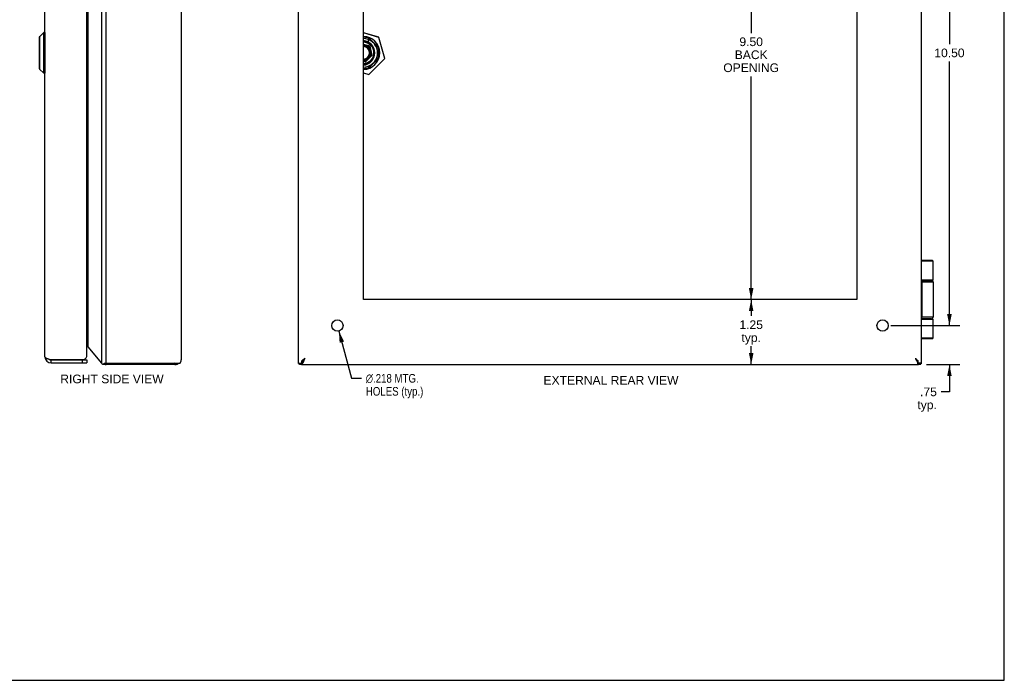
# Model space of a CAD drawing. Header units: inches. Extents: x 0 to 37.8, y 0 to 24.4.
# Tile 9 of 10: x 18.8 to 37.8, y 0 to 12.7. Entities that reach past the tile are written whole.
import ezdxf

# ---------------------------------------------------------------- set-up
doc = ezdxf.new("R2010")
doc.units = ezdxf.units.IN
doc.header["$LTSCALE"] = 2.077778
doc.header["$MEASUREMENT"] = 0
doc.layers.get('0').update_dxf_attribs({"linetype": 'CONTINUOUS'})
doc.layers.add('02___PRT_ALL_AXES', color=7, linetype='CONTINUOUS')
doc.layers.add('DIMENSIONS', color=7, linetype='CONTINUOUS')
doc.styles.get("Standard").update_dxf_attribs({"font": 'arial.ttf'})
doc.styles.add('TEXTSTYLE_1', font='gdt', dxfattribs={"width": 0.8})
doc.dimstyles.new('DIMSTYLE_1', dxfattribs={"dimtxt": 0.166667, "dimasz": 0.222222, "dimexe": 0.09, "dimexo": 0.07, "dimgap": 0.0375, "dimtad": 0, "dimtih": 1, "dimtoh": 1, "dimzin": 4, "dimdsep": 46, "dimtxsty": 'Standard', "dimblk": '_FILLED', "dimblk1": '_FILLED', "dimblk2": '_FILLED', "dimcen": 0.09, "dimazin": 1, "dimtfac": 1, "dimtofl": 0, "dimtmove": 0, "dimatfit": 3, "dimldrblk": '_FILLED', "dimfxl": 1, "dimtolj": 1, "dimtzin": 4, "dimarcsym": 0})
doc.dimstyles.new('DIMSTYLE_2', dxfattribs={"dimtxt": 0.166667, "dimasz": 0.222222, "dimexe": 0.09, "dimexo": 0.07, "dimgap": 0.09, "dimtad": 0, "dimtih": 1, "dimtoh": 1, "dimdec": 3, "dimzin": 4, "dimdsep": 46, "dimtxsty": 'Standard', "dimblk": '_FILLED', "dimblk1": '_FILLED', "dimblk2": '_FILLED', "dimcen": 0.09, "dimadec": 3, "dimazin": 1, "dimtfac": 1, "dimtofl": 0, "dimtmove": 0, "dimatfit": 1, "dimldrblk": '_FILLED', "dimfxl": 1, "dimtolj": 1, "dimtzin": 4, "dimarcsym": 0})

# ---------------------------------------------------------------- blocks, each defined once
blk = doc.blocks.new('_FILLED')
at = {"color": 0, "linetype": 'ByBlock'}
blk.add_solid([(0, 0), (-1, 0.2), (-1, -0.2)], dxfattribs=at)
blk = doc.blocks.new('*D2')
at = {"layer": 'DIMENSIONS', "color": 2, "linetype": 'Continuous'}
for p, q in [((24.963, 6.725), (25.204, 5.814)), ((25.204, 5.814), (25.399, 5.814))]:
    blk.add_line(p, q, dxfattribs=at)
at = {"layer": 'DIMENSIONS', "color": 2, "linetype": 'Continuous', "xscale": 0.2222222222, "yscale": 0.2222222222, "zscale": 0.2222222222, "rotation": 104.8559571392}
blk.add_blockref('_FILLED', (24.963, 6.725), dxfattribs=at)
at = {"layer": 'DIMENSIONS', "color": 2, "linetype": 'Continuous', "insert": (25.482, 5.897), "char_height": 0.16667, "width": 1.38228, "attachment_point": 1, "line_spacing_factor": 0.9, "style": 'TEXTSTYLE_1'}
blk.add_mtext('{\\fgdt;n}\\fArial;.218 MTG.\\PHOLES (typ.)', dxfattribs=at)
blk = doc.blocks.new('*D3')
at = {"layer": 'DIMENSIONS', "color": 2, "linetype": 'Continuous'}
for p, q in [((35.59, 17.33), (36.921, 17.33)), ((36.721, 17.33), (36.721, 12.247)), ((36.721, 6.83), (36.721, 11.913)), ((35.699, 6.83), (36.921, 6.83))]:
    blk.add_line(p, q, dxfattribs=at)
at = {"layer": 'DIMENSIONS', "color": 2, "linetype": 'Continuous', "xscale": 0.2222222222, "yscale": 0.2222222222, "zscale": 0.2222222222}
for p, rotation in [((36.721, 17.33), 90), ((36.721, 6.83), 270)]:
    blk.add_blockref('_FILLED', p, dxfattribs=dict(at, rotation=rotation))
at = {"layer": 'DIMENSIONS', "color": 2, "linetype": 'Continuous', "insert": (36.721, 12.163), "char_height": 0.1667, "width": 0.5824, "attachment_point": 2, "line_spacing_factor": 0.9}
blk.add_mtext('10.50', dxfattribs=at)
blk = doc.blocks.new('*D4')
at = {"layer": 'DIMENSIONS', "color": 2, "linetype": 'Continuous'}
for p, q in [((36.721, 6.83), (36.721, 7.274)), ((35.59, 6.83), (36.921, 6.83)), ((36.278, 6.08), (36.921, 6.08)), ((36.721, 6.08), (36.721, 5.554)), ((36.721, 5.554), (36.562, 5.554))]:
    blk.add_line(p, q, dxfattribs=at)
at = {"layer": 'DIMENSIONS', "color": 2, "linetype": 'Continuous', "xscale": 0.2222222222, "yscale": 0.2222222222, "zscale": 0.2222222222}
for p, rotation in [((36.721, 6.83), 270), ((36.721, 6.08), 90)]:
    blk.add_blockref('_FILLED', p, dxfattribs=dict(at, rotation=rotation))
at = {"layer": 'DIMENSIONS', "color": 2, "linetype": 'Continuous', "insert": (36.479, 5.637), "char_height": 0.1667, "width": 0.37485, "attachment_point": 3, "line_spacing_factor": 0.9}
blk.add_mtext('.75\\Ptyp.', dxfattribs=at)
blk = doc.blocks.new('*D8')
at = {"layer": 'DIMENSIONS', "color": 2, "linetype": 'Continuous'}
for p, q in [((24.185, 14.662), (23.74, 14.662)), ((25.435, 14.662), (25.879, 14.662))]:
    blk.add_line(p, q, dxfattribs=at)
at = {"layer": 'DIMENSIONS', "color": 2, "linetype": 'Continuous', "xscale": 0.2222222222, "yscale": 0.2222222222, "zscale": 0.2222222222}
blk.add_blockref('_FILLED', (24.185, 14.662), dxfattribs=at)
at = {"layer": 'DIMENSIONS', "color": 2, "linetype": 'Continuous', "xscale": 0.2222222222, "yscale": 0.2222222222, "zscale": 0.2222222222, "rotation": 180}
blk.add_blockref('_FILLED', (25.435, 14.662), dxfattribs=at)
at = {"layer": 'DIMENSIONS', "color": 2, "linetype": 'Continuous', "insert": (24.81, 14.746), "char_height": 0.1667, "width": 0.45291, "attachment_point": 2, "line_spacing_factor": 0.9}
blk.add_mtext('1.25\\Ptyp.', dxfattribs=at)
blk = doc.blocks.new('*D10')
at = {"layer": 'DIMENSIONS', "color": 2, "linetype": 'Continuous'}
for p, q in [((32.903, 16.83), (32.903, 12.46)), ((32.903, 7.33), (32.903, 11.627))]:
    blk.add_line(p, q, dxfattribs=at)
at = {"layer": 'DIMENSIONS', "color": 2, "linetype": 'Continuous', "xscale": 0.2222222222, "yscale": 0.2222222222, "zscale": 0.2222222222}
for p, rotation in [((32.903, 16.83), 90), ((32.903, 7.33), 270)]:
    blk.add_blockref('_FILLED', p, dxfattribs=dict(at, rotation=rotation))
at = {"layer": 'DIMENSIONS', "color": 2, "linetype": 'Continuous', "insert": (32.903, 12.377), "char_height": 0.1667, "width": 1.07187, "attachment_point": 2, "line_spacing_factor": 0.9}
blk.add_mtext('9.50\\PBACK\\POPENING', dxfattribs=at)
blk = doc.blocks.new('*D11')
at = {"layer": 'DIMENSIONS', "color": 2, "linetype": 'Continuous'}
for p, q in [((32.903, 7.33), (32.903, 7.014)), ((32.903, 6.08), (32.903, 6.43))]:
    blk.add_line(p, q, dxfattribs=at)
at = {"layer": 'DIMENSIONS', "color": 2, "linetype": 'Continuous', "xscale": 0.2222222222, "yscale": 0.2222222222, "zscale": 0.2222222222}
for p, rotation in [((32.903, 7.33), 90), ((32.903, 6.08), 270)]:
    blk.add_blockref('_FILLED', p, dxfattribs=dict(at, rotation=rotation))
at = {"layer": 'DIMENSIONS', "color": 2, "linetype": 'Continuous', "insert": (32.903, 6.93), "char_height": 0.1667, "width": 0.45291, "attachment_point": 2, "line_spacing_factor": 0.9}
blk.add_mtext('1.25\\Ptyp.', dxfattribs=at)

msp = doc.modelspace()

# ---------------------------------------------------------------- linework, layer by layer
at = {"color": 7, "linetype": 'Continuous'}
for p, q in [((37.7778, 0), (37.7778, 24.4444)), ((19.1938, 12.3859), (19.1938, 11.7741)), ((19.279, 12.4741), (19.1959, 12.391)), ((19.1959, 12.391), (19.1959, 11.7691)), ((19.279, 11.686), (19.279, 12.4741)), ((19.2977, 12.4741), (19.279, 12.4741)), ((19.2977, 12.4741), (19.2977, 11.686)), ((25.7316, 12.3802), (25.4347, 12.4657)), ((25.7308, 12.3776), (25.4347, 12.4628)), ((25.733, 12.1763), (25.5295, 12.3798)), ((25.5338, 12.3645), (25.7177, 12.1806)), ((25.5338, 12.2854), (25.5338, 12.335)), ((25.7308, 12.3776), (25.7316, 12.3802)), ((25.7308, 12.3776), (25.7335, 12.3784)), ((25.8472, 11.9732), (25.7308, 12.3776)), ((25.8498, 11.9739), (25.7335, 12.3784)), ((25.5645, 12.2113), (25.4347, 12.241)), ((25.5562, 12.2029), (25.4347, 12.2308)), ((25.5937, 12.039), (25.5562, 12.2029)), ((25.5581, 12.2049), (25.5618, 12.2086)), ((25.6047, 12.0358), (25.5645, 12.2113)), ((25.4743, 11.9195), (25.5148, 11.96)), ((25.4774, 11.9086), (25.6047, 12.0358)), ((25.5148, 11.96), (25.5125, 11.9633)), ((25.5295, 11.7803), (25.733, 11.9838)), ((25.7177, 11.9795), (25.5338, 11.7955)), ((25.5401, 11.6661), (25.8472, 11.9732)), ((25.542, 11.6641), (25.8491, 11.9712)), ((25.5533, 11.9985), (25.5499, 12.0008)), ((25.5533, 11.9985), (25.5937, 12.039)), ((25.5964, 12.0382), (25.6001, 12.0372)), ((25.6001, 12.0372), (25.6012, 12.0368)), ((25.6012, 12.0368), (25.6043, 12.036)), ((25.6532, 12.0802), (25.6532, 12.0798)), ((25.8472, 11.9732), (25.8498, 11.9739)), ((25.8472, 11.9732), (25.8491, 11.9712)), ((19.279, 11.686), (19.1959, 11.7691)), ((25.4347, 11.9286), (25.4743, 11.9195)), ((25.4347, 11.9183), (25.4774, 11.9086)), ((25.4758, 11.9143), (25.4764, 11.9121)), ((19.2977, 11.686), (19.279, 11.686)), ((25.4347, 11.6964), (25.5401, 11.6661)), ((25.4347, 11.6936), (25.5394, 11.6635)), ((25.5401, 11.6661), (25.5394, 11.6635)), ((25.5401, 11.6661), (25.542, 11.6641)), ((36.3921, 8.08), (36.1847, 8.08)), ((36.4051, 8.067), (36.1847, 8.067)), ((36.4051, 7.705), (36.1847, 7.705)), ((36.1847, 7.7), (36.3751, 7.7)), ((36.1847, 7.67), (36.4051, 7.67)), ((36.1898, 6.99), (36.1898, 7.67)), ((36.1902, 7.67), (36.1902, 6.99)), ((36.2011, 7.7), (36.2007, 7.7)), ((36.4051, 6.99), (36.1847, 6.99)), ((36.3751, 6.96), (36.1847, 6.96)), ((36.1847, 6.955), (36.4051, 6.955)), ((36.2011, 6.96), (36.2007, 6.96)), ((36.1847, 6.593), (36.4051, 6.593)), ((36.1847, 6.58), (36.3921, 6.58)), ((19.4208, 6.17), (20.1108, 6.17)), ((19.4208, 6.11), (19.4208, 6.17)), ((20.0208, 6.17), (20.0208, 6.11)), ((20.1108, 6.17), (20.1108, 6.11)), ((20.4172, 6.0883), (20.4496, 6.0883)), ((20.431, 6.0916), (20.4565, 6.0916)), ((20.4561, 6.0829), (20.4584, 6.0934)), ((20.482, 6.08), (20.482, 6.1004)), ((20.5014, 6.08), (20.5014, 6.1005)), ((21.7817, 6.08), (21.7817, 6.108)), ((21.806, 6.08), (21.806, 6.1081)), ((21.8311, 6.0827), (21.8256, 6.1082)), ((21.8717, 6.0996), (21.866, 6.1084)), ((21.8755, 6.1022), (21.8711, 6.1084)), ((24.1847, 6.1081), (24.2447, 6.1081)), ((24.1847, 6.1004), (24.2447, 6.1004)), ((24.1853, 6.1004), (24.2447, 6.1004)), ((24.1961, 6.0916), (24.2447, 6.0916)), ((24.2037, 6.0883), (24.2447, 6.0883)), ((24.2376, 6.1086), (24.2711, 6.1086)), ((24.2447, 6.1081), (24.2447, 6.08)), ((24.2472, 6.08), (24.2472, 6.1083)), ((24.2493, 6.1022), (24.2493, 6.1511)), ((24.2532, 6.0827), (24.2532, 6.1022)), ((24.2674, 6.0996), (24.2674, 6.1012)), ((36.102, 6.0996), (36.102, 6.1012)), ((36.1162, 6.0827), (36.1162, 6.1022)), ((36.1201, 6.1022), (36.1201, 6.1511)), ((36.1222, 6.08), (36.1222, 6.1083)), ((36.1847, 6.1081), (36.1247, 6.1081)), ((36.1247, 6.08), (36.1247, 6.1081)), ((36.1841, 6.1004), (36.1247, 6.1004)), ((36.1847, 6.1004), (36.1247, 6.1004)), ((36.1733, 6.0916), (36.1247, 6.0916)), ((36.1247, 6.0883), (36.1657, 6.0883)), ((0, 0), (37.7778, 0))]:
    msp.add_line(p, q, dxfattribs=at)
at = {"color": 3, "linetype": 'Continuous'}
for p, q in [((20.3901, 18.0551), (20.3901, 6.1049)), ((20.482, 6.1004), (20.482, 18.0596)), ((24.1847, 6.1004), (24.1847, 18.0596)), ((36.1847, 6.1004), (36.1847, 18.0596)), ((19.3008, 6.23), (19.3008, 17.93)), ((20.1108, 6.26), (20.1108, 17.9)), ((21.926, 17.96), (21.926, 6.2)), ((20.1271, 17.7393), (20.1271, 6.4208)), ((20.1271, 6.4208), (20.3901, 6.1049)), ((19.4051, 6.175), (20.0504, 6.175)), ((19.4208, 6.11), (20.1108, 6.11)), ((20.482, 6.1004), (20.47, 6.1004)), ((21.806, 6.1081), (20.482, 6.1004)), ((21.806, 6.08), (20.482, 6.08)), ((21.806, 6.1081), (21.8158, 6.1082)), ((21.8535, 6.1083), (21.8666, 6.1084)), ((21.8666, 6.1084), (21.8749, 6.1085)), ((21.8749, 6.1085), (21.8933, 6.1086)), ((21.8933, 6.1086), (21.9055, 6.1086)), ((24.1872, 6.1082), (24.1895, 6.1083)), ((24.1895, 6.1083), (24.1927, 6.1083)), ((24.1927, 6.1083), (24.1965, 6.1084)), ((24.1965, 6.1084), (24.2011, 6.1084)), ((24.2011, 6.1084), (24.2064, 6.1085)), ((24.2064, 6.1085), (24.2155, 6.1085)), ((24.2155, 6.1085), (24.226, 6.1086)), ((24.226, 6.1086), (24.2376, 6.1086)), ((24.2447, 6.08), (36.1247, 6.08)), ((24.2493, 6.1022), (24.2631, 6.1022)), ((24.2676, 6.1004), (24.2676, 6.1005)), ((36.0647, 6.2), (36.0693, 6.1905)), ((36.1018, 6.1004), (36.1018, 6.1005)), ((36.1201, 6.1022), (36.1063, 6.1022))]:
    msp.add_line(p, q, dxfattribs=at)
at = {"color": 7, "linetype": 'Continuous'}
for points in [[(25.5562, 12.2029), (25.5571, 12.2039), (25.5581, 12.2049)], [(25.5618, 12.2086), (25.5632, 12.21), (25.5642, 12.2109)], [(25.5642, 12.2109), (25.5644, 12.2112), (25.5645, 12.2113)], [(25.5533, 11.9985), (25.5522, 11.9966), (25.5511, 11.9945), (25.5498, 11.9925), (25.5485, 11.9903), (25.547, 11.9881), (25.5454, 11.9858), (25.5435, 11.9835), (25.5416, 11.9811), (25.5394, 11.9787), (25.5372, 11.9764), (25.5348, 11.9741), (25.5324, 11.9719), (25.53, 11.9699), (25.5276, 11.968), (25.5252, 11.9663), (25.523, 11.9648), (25.5208, 11.9634), (25.5187, 11.9622), (25.5167, 11.961), (25.5148, 11.96)], [(25.5937, 12.039), (25.5951, 12.0386), (25.5964, 12.0382)], [(25.6043, 12.036), (25.6046, 12.0359), (25.6047, 12.0358)], [(25.4743, 11.9195), (25.4747, 11.9182), (25.475, 11.9169), (25.4758, 11.9143)], [(25.4764, 11.9121), (25.4773, 11.909), (25.4774, 11.9087), (25.4774, 11.9086)], [(36.2007, 7.7), (36.2003, 7.7), (36.1999, 7.6999), (36.1995, 7.6998), (36.1991, 7.6997), (36.1987, 7.6995), (36.1983, 7.6993), (36.1979, 7.699), (36.1975, 7.6987), (36.1971, 7.6983), (36.1967, 7.698), (36.1963, 7.6975), (36.196, 7.6971), (36.1956, 7.6965), (36.1952, 7.696), (36.1949, 7.6954), (36.1945, 7.6948), (36.1942, 7.6942), (36.1939, 7.6935), (36.1936, 7.6928), (36.1933, 7.692), (36.193, 7.6912), (36.1927, 7.6904), (36.1924, 7.6896), (36.1922, 7.6887), (36.1919, 7.6878), (36.1917, 7.6869), (36.1914, 7.686), (36.1912, 7.685), (36.191, 7.684), (36.1908, 7.683), (36.1907, 7.682), (36.1905, 7.681), (36.1904, 7.6799), (36.1903, 7.6789), (36.1901, 7.6778), (36.19, 7.6767), (36.19, 7.6756), (36.1899, 7.6745), (36.1898, 7.6734), (36.1898, 7.6723), (36.1898, 7.6711), (36.1898, 7.67)], [(36.2007, 7.7), (36.2003, 7.6999), (36.1999, 7.6998), (36.1995, 7.6997), (36.1991, 7.6995), (36.1987, 7.6993), (36.1983, 7.699), (36.1979, 7.6987), (36.1975, 7.6983), (36.1971, 7.698), (36.1967, 7.6975), (36.1963, 7.6971), (36.196, 7.6965), (36.1956, 7.696), (36.1953, 7.6954), (36.1949, 7.6948), (36.1946, 7.6942), (36.1943, 7.6935), (36.194, 7.6928), (36.1937, 7.692), (36.1934, 7.6912), (36.1931, 7.6904), (36.1928, 7.6896), (36.1925, 7.6887), (36.1923, 7.6878), (36.1921, 7.6869), (36.1918, 7.686), (36.1916, 7.685), (36.1914, 7.684), (36.1912, 7.683), (36.1911, 7.682), (36.1909, 7.681), (36.1908, 7.6799), (36.1906, 7.6789), (36.1905, 7.6778), (36.1904, 7.6767), (36.1903, 7.6756), (36.1903, 7.6745), (36.1902, 7.6734), (36.1902, 7.6723), (36.1902, 7.6711), (36.1902, 7.67)], [(36.3352, 7.705), (36.3346, 7.705), (36.334, 7.705), (36.3334, 7.705), (36.3329, 7.705), (36.3323, 7.7049), (36.3318, 7.7049), (36.3313, 7.7048), (36.3308, 7.7048), (36.3304, 7.7047), (36.3299, 7.7047), (36.3295, 7.7046), (36.3291, 7.7045), (36.3287, 7.7045), (36.3284, 7.7044), (36.328, 7.7043), (36.3277, 7.7042), (36.3273, 7.7041), (36.327, 7.704), (36.3267, 7.7039), (36.3264, 7.7038), (36.3262, 7.7037), (36.3259, 7.7036), (36.3256, 7.7035), (36.3256, 7.7035)], [(36.2007, 6.96), (36.2003, 6.96), (36.1999, 6.9601), (36.1995, 6.9602), (36.1991, 6.9604), (36.1987, 6.9605), (36.1983, 6.9608), (36.1979, 6.961), (36.1975, 6.9614), (36.1971, 6.9617), (36.1967, 6.9621), (36.1963, 6.9625), (36.196, 6.963), (36.1956, 6.9635), (36.1952, 6.964), (36.1949, 6.9646), (36.1945, 6.9652), (36.1942, 6.9659), (36.1939, 6.9666), (36.1936, 6.9673), (36.1933, 6.968), (36.193, 6.9688), (36.1927, 6.9696), (36.1924, 6.9705), (36.1922, 6.9713), (36.1919, 6.9722), (36.1917, 6.9731), (36.1914, 6.9741), (36.1912, 6.975), (36.191, 6.976), (36.1908, 6.977), (36.1907, 6.978), (36.1905, 6.9791), (36.1904, 6.9801), (36.1903, 6.9812), (36.1901, 6.9823), (36.19, 6.9833), (36.19, 6.9844), (36.1899, 6.9856), (36.1898, 6.9867), (36.1898, 6.9878), (36.1898, 6.9889), (36.1898, 6.99)], [(36.2007, 6.96), (36.2003, 6.9601), (36.1999, 6.9602), (36.1995, 6.9604), (36.1991, 6.9605), (36.1987, 6.9608), (36.1983, 6.961), (36.1979, 6.9614), (36.1975, 6.9617), (36.1971, 6.9621), (36.1967, 6.9625), (36.1963, 6.963), (36.196, 6.9635), (36.1956, 6.964), (36.1953, 6.9646), (36.1949, 6.9652), (36.1946, 6.9659), (36.1943, 6.9666), (36.194, 6.9673), (36.1937, 6.968), (36.1934, 6.9688), (36.1931, 6.9696), (36.1928, 6.9705), (36.1925, 6.9713), (36.1923, 6.9722), (36.1921, 6.9731), (36.1918, 6.9741), (36.1916, 6.975), (36.1914, 6.976), (36.1912, 6.977), (36.1911, 6.978), (36.1909, 6.9791), (36.1908, 6.9801), (36.1906, 6.9812), (36.1905, 6.9823), (36.1904, 6.9833), (36.1903, 6.9844), (36.1903, 6.9856), (36.1902, 6.9867), (36.1902, 6.9878), (36.1902, 6.9889), (36.1902, 6.99)], [(36.3256, 6.9566), (36.3256, 6.9565), (36.3259, 6.9564), (36.3262, 6.9563), (36.3264, 6.9562), (36.3267, 6.9561), (36.327, 6.956), (36.3273, 6.9559), (36.3277, 6.9558), (36.328, 6.9558), (36.3284, 6.9557), (36.3287, 6.9556), (36.3291, 6.9555), (36.3295, 6.9555), (36.3299, 6.9554), (36.3304, 6.9553), (36.3308, 6.9553), (36.3313, 6.9552), (36.3318, 6.9552), (36.3323, 6.9551), (36.3329, 6.9551), (36.3334, 6.9551), (36.334, 6.9551), (36.3346, 6.955), (36.3352, 6.955)], [(20.4496, 6.0883), (20.4501, 6.0883), (20.4507, 6.0884), (20.4513, 6.0885), (20.452, 6.0887), (20.4526, 6.0889), (20.4532, 6.0892), (20.4539, 6.0895), (20.4545, 6.09), (20.4552, 6.0904), (20.4558, 6.091), (20.4578, 6.0929)], [(20.4703, 6.0997), (20.4689, 6.0993), (20.4674, 6.0988), (20.466, 6.0983), (20.4647, 6.0976), (20.4633, 6.0969), (20.4619, 6.0961), (20.4605, 6.0951), (20.4592, 6.0941), (20.4578, 6.0929)], [(20.476, 6.1004), (20.4746, 6.1003), (20.4731, 6.1002), (20.4717, 6.1), (20.4703, 6.0997)], [(24.2447, 6.1081), (24.2448, 6.1081), (24.2449, 6.1082), (24.2452, 6.1082), (24.2456, 6.1082), (24.2462, 6.1082), (24.2468, 6.1083)], [(24.2468, 6.1083), (24.2484, 6.1083), (24.2493, 6.1083)], [(24.3047, 6.2), (24.3016, 6.1969), (24.2985, 6.1937), (24.2955, 6.1905), (24.2924, 6.1874), (24.2893, 6.1843), (24.2862, 6.1813), (24.2832, 6.1783), (24.2801, 6.1754), (24.277, 6.1725), (24.2739, 6.1697), (24.2709, 6.167), (24.2678, 6.1644), (24.2647, 6.1619), (24.2616, 6.1595), (24.2585, 6.1572), (24.2555, 6.155), (24.2524, 6.153), (24.2493, 6.1511)], [(24.3047, 6.2), (24.3003, 6.1886), (24.2958, 6.1772), (24.2915, 6.1658), (24.2872, 6.1543), (24.2829, 6.1429), (24.2789, 6.1315), (24.2749, 6.1201), (24.2711, 6.1086)], [(36.0647, 6.2), (36.0678, 6.1969), (36.0708, 6.1937), (36.0739, 6.1905), (36.077, 6.1874), (36.0801, 6.1843), (36.0832, 6.1813), (36.0862, 6.1783), (36.0893, 6.1754), (36.0924, 6.1725), (36.0955, 6.1697), (36.0985, 6.167), (36.1016, 6.1644), (36.1047, 6.1619), (36.1078, 6.1595), (36.1108, 6.1572), (36.1139, 6.155), (36.117, 6.153), (36.1201, 6.1511)], [(36.1247, 6.1081), (36.1246, 6.1081), (36.1245, 6.1082), (36.1242, 6.1082), (36.1238, 6.1082), (36.1232, 6.1082), (36.1226, 6.1083), (36.1218, 6.1083), (36.1201, 6.1083)]]:
    msp.add_lwpolyline(points, dxfattribs=at)
at = {"color": 3, "linetype": 'Continuous'}
for points in [[(20.1271, 6.4208), (20.125, 6.4243), (20.1227, 6.4278), (20.1203, 6.4313), (20.1178, 6.4348), (20.1152, 6.4383), (20.1125, 6.4418), (20.1108, 6.444)], [(19.3008, 6.23), (19.301, 6.2281), (19.3014, 6.2261), (19.3022, 6.2241), (19.3033, 6.2222), (19.3047, 6.2202), (19.3065, 6.2182), (19.3085, 6.2163), (19.3108, 6.2143), (19.3134, 6.2123), (19.3163, 6.2104), (19.3195, 6.2084), (19.3229, 6.2065), (19.3266, 6.2045), (19.3306, 6.2025), (19.3348, 6.2006), (19.3392, 6.1986), (19.3438, 6.1966), (19.3486, 6.1947), (19.3537, 6.1927), (19.3589, 6.1907), (19.3642, 6.1888), (19.3697, 6.1868), (19.3754, 6.1848), (19.3812, 6.1829), (19.387, 6.1809), (19.393, 6.179), (19.399, 6.177), (19.4051, 6.175)], [(20.3901, 6.1049), (20.3908, 6.1043), (20.3915, 6.1037), (20.3922, 6.1032), (20.3929, 6.1026), (20.3936, 6.102), (20.3944, 6.1014)], [(20.3982, 6.0976), (20.3976, 6.0982), (20.397, 6.0989), (20.3964, 6.0996), (20.3958, 6.1002), (20.3951, 6.1008), (20.3944, 6.1014)], [(20.3982, 6.0976), (20.3985, 6.0972), (20.3988, 6.0968), (20.3991, 6.0965), (20.3994, 6.0961), (20.3997, 6.0958), (20.4, 6.0954)], [(20.4, 6.0954), (20.4008, 6.0945), (20.4017, 6.0937), (20.4027, 6.0929), (20.4037, 6.0921), (20.4049, 6.0914), (20.4061, 6.0907), (20.4074, 6.0901), (20.4088, 6.0896), (20.4103, 6.0892), (20.4118, 6.0888), (20.4134, 6.0885), (20.415, 6.0884), (20.4166, 6.0883), (20.4172, 6.0883)], [(20.4172, 6.0883), (20.4183, 6.0883), (20.42, 6.0884), (20.4217, 6.0886), (20.4233, 6.0889), (20.425, 6.0893), (20.4266, 6.0898), (20.4281, 6.0903), (20.4296, 6.091), (20.4338, 6.093)], [(20.47, 6.1004), (20.4664, 6.1003), (20.4629, 6.1001), (20.4594, 6.0998), (20.456, 6.0993), (20.4526, 6.0988), (20.4492, 6.0981), (20.446, 6.0973), (20.4428, 6.0964), (20.4397, 6.0954), (20.4367, 6.0942), (20.4338, 6.093)], [(21.8158, 6.1082), (21.8206, 6.1082), (21.8255, 6.1082), (21.8303, 6.1082), (21.8398, 6.1083)], [(21.8398, 6.1083), (21.8444, 6.1083), (21.8535, 6.1083)], [(21.926, 6.2), (21.9259, 6.1924), (21.9254, 6.1848), (21.9247, 6.1772), (21.9237, 6.1696), (21.9224, 6.162), (21.9208, 6.1543), (21.9189, 6.1467), (21.9168, 6.1391), (21.9143, 6.1315), (21.9116, 6.1239), (21.9087, 6.1163), (21.9055, 6.1086)], [(24.1847, 6.1081), (24.1848, 6.1081), (24.1851, 6.1082), (24.1856, 6.1082), (24.1863, 6.1082), (24.1872, 6.1082)], [(24.1847, 6.1004), (24.1847, 6.1004), (24.1848, 6.1004), (24.1848, 6.1004), (24.185, 6.1004), (24.1851, 6.1004), (24.1853, 6.1004)], [(24.1853, 6.1004), (24.1857, 6.1003), (24.1862, 6.1001), (24.1868, 6.0998), (24.1876, 6.0993), (24.1884, 6.0988), (24.1893, 6.0981), (24.1902, 6.0973), (24.1913, 6.0964), (24.1924, 6.0954), (24.1936, 6.0942), (24.1948, 6.093), (24.1961, 6.0916)], [(24.2037, 6.0883), (24.203, 6.0883), (24.2019, 6.0884), (24.201, 6.0886), (24.2, 6.0889), (24.1991, 6.0893), (24.1983, 6.0898), (24.1975, 6.0903), (24.1967, 6.091), (24.1961, 6.0916)], [(24.3047, 6.2), (24.2988, 6.1924), (24.2928, 6.1848), (24.287, 6.1772), (24.2811, 6.1696), (24.2753, 6.162), (24.2696, 6.1543), (24.264, 6.1467), (24.2584, 6.1391), (24.253, 6.1315), (24.2477, 6.1239), (24.2426, 6.1163), (24.2376, 6.1086)], [(24.2532, 6.0827), (24.252, 6.0819), (24.2508, 6.0812), (24.2497, 6.0807), (24.2488, 6.0803), (24.2479, 6.0801), (24.2472, 6.08)], [(24.3047, 6.2), (24.3001, 6.1905), (24.2978, 6.1858), (24.2955, 6.181), (24.2932, 6.1763), (24.2908, 6.1717), (24.2885, 6.1671), (24.2862, 6.1625), (24.2839, 6.158), (24.2816, 6.1536), (24.2793, 6.1493), (24.277, 6.145), (24.2747, 6.1408), (24.2724, 6.1367), (24.2701, 6.1327), (24.2678, 6.1288), (24.2655, 6.125), (24.2632, 6.1214), (24.2609, 6.1178), (24.2585, 6.1144), (24.2562, 6.1111), (24.2539, 6.108), (24.2516, 6.105), (24.2493, 6.1022)], [(24.2674, 6.0996), (24.266, 6.0973), (24.2645, 6.095), (24.2631, 6.093), (24.2617, 6.091), (24.2603, 6.0893), (24.2589, 6.0876), (24.2575, 6.0862), (24.2561, 6.0848), (24.2547, 6.0837), (24.2532, 6.0827)], [(24.2674, 6.1012), (24.2672, 6.1014), (24.2671, 6.1015), (24.2669, 6.1017), (24.2667, 6.1019), (24.2665, 6.102), (24.2663, 6.1021), (24.2661, 6.1022), (24.2658, 6.1023), (24.2656, 6.1024), (24.2653, 6.1025), (24.2651, 6.1025), (24.2648, 6.1025), (24.2646, 6.1025), (24.2643, 6.1025), (24.2641, 6.1025), (24.2638, 6.1025), (24.2636, 6.1024), (24.2633, 6.1023), (24.2631, 6.1022)], [(24.2676, 6.1005), (24.2675, 6.1007), (24.2675, 6.1009), (24.2674, 6.1012)], [(24.2674, 6.0996), (24.2675, 6.0998), (24.2675, 6.1), (24.2676, 6.1003), (24.2676, 6.1004)], [(36.0693, 6.1905), (36.0716, 6.1858), (36.0739, 6.181), (36.0762, 6.1763), (36.0786, 6.1717), (36.0809, 6.1671), (36.0832, 6.1625), (36.0855, 6.158), (36.0878, 6.1536), (36.0901, 6.1493), (36.0924, 6.145), (36.0947, 6.1408), (36.097, 6.1367), (36.0993, 6.1327), (36.1016, 6.1288), (36.1039, 6.125), (36.1062, 6.1214), (36.1085, 6.1178), (36.1108, 6.1144), (36.1132, 6.1111), (36.1155, 6.108), (36.1178, 6.105), (36.1201, 6.1022)], [(36.1018, 6.1005), (36.1019, 6.1007), (36.1019, 6.1009), (36.102, 6.1012)], [(36.102, 6.0996), (36.1019, 6.0998), (36.1019, 6.1), (36.1018, 6.1003), (36.1018, 6.1004)], [(36.102, 6.1012), (36.1022, 6.1014), (36.1023, 6.1015), (36.1025, 6.1017), (36.1027, 6.1019), (36.1029, 6.102), (36.1031, 6.1021), (36.1033, 6.1022), (36.1036, 6.1023), (36.1038, 6.1024), (36.1041, 6.1025), (36.1043, 6.1025), (36.1046, 6.1025), (36.1048, 6.1025), (36.1051, 6.1025), (36.1053, 6.1025), (36.1056, 6.1025), (36.1058, 6.1024), (36.1061, 6.1023), (36.1063, 6.1022)], [(36.102, 6.0996), (36.1034, 6.0973), (36.1049, 6.095), (36.1063, 6.093), (36.1077, 6.091), (36.1091, 6.0893), (36.1105, 6.0876), (36.1119, 6.0862), (36.1133, 6.0848), (36.1147, 6.0837), (36.1162, 6.0827)], [(36.1162, 6.0827), (36.1174, 6.0819), (36.1186, 6.0812), (36.1196, 6.0807), (36.1206, 6.0803), (36.1215, 6.0801), (36.1222, 6.08)], [(36.1657, 6.0883), (36.1664, 6.0883), (36.1675, 6.0884), (36.1684, 6.0886), (36.1694, 6.0889), (36.1703, 6.0893), (36.1711, 6.0898), (36.1719, 6.0903), (36.1727, 6.091), (36.1733, 6.0916)], [(36.1841, 6.1004), (36.1837, 6.1003), (36.1832, 6.1001), (36.1826, 6.0998), (36.1818, 6.0993), (36.181, 6.0988), (36.1801, 6.0981), (36.1792, 6.0973), (36.1781, 6.0964), (36.177, 6.0954), (36.1758, 6.0942), (36.1746, 6.093), (36.1733, 6.0916)], [(36.1847, 6.1004), (36.1847, 6.1004), (36.1846, 6.1004), (36.1845, 6.1004), (36.1844, 6.1004), (36.1843, 6.1004), (36.1841, 6.1004)]]:
    msp.add_lwpolyline(points, dxfattribs=at)
at = {"color": 7, "linetype": 'Continuous'}
for centre, radius, start, end in [((19.2009, 12.3859), 0.0071, 135.00001, 180.00002), ((19.2977, 12.471), 0.00305, 359.99998, 90), ((25.4332, 12.08), 0.3177, 270.26303, 89.73712), ((25.4332, 12.08), 0.315, 270.26483, 89.73526), ((25.4332, 12.08), 0.3018, 70.5309, 89.72318), ((25.4332, 12.08), 0.2741, 51.52452, 89.69532), ((25.7308, 12.3776), 0.00273, 16.04913, 73.95087), ((25.4172, 12.0802), 0.236, 0, 85.75852), ((25.4332, 12.08), 0.215, 270.38794, 89.61206), ((25.4332, 12.08), 0.205, 270.40392, 89.59032), ((25.4332, 12.08), 0.1451, 325.81626, 89.42428), ((25.4332, 12.08), 0.1411, 270.59056, 89.4087), ((25.4332, 12.08), 0.1343, 270.61907, 89.38074), ((25.4332, 12.08), 0.1272, 270.65528, 89.34178), ((25.4332, 12.08), 0.1193, 270.69922, 89.2979), ((25.4332, 12.08), 0.2741, 321.52452, 38.47548), ((25.4332, 12.08), 0.3018, 340.5309, 19.4691), ((25.4172, 12.0798), 0.236, 274.24148, 360), ((25.4332, 12.08), 0.1451, 270.57181, 304.18374), ((25.8472, 11.9732), 0.00273, 315, 16.04913), ((19.2009, 11.7741), 0.0071, 179.99998, 224.99999), ((25.4332, 12.08), 0.2741, 270.30492, 308.47548), ((25.4332, 12.08), 0.3018, 270.27682, 289.4691), ((19.2977, 11.689), 0.00305, 270, 0.00002), ((25.5401, 11.6661), 0.00273, 253.95087, 315), ((36.3921, 8.067), 0.013, 0, 90), ((36.3751, 7.67), 0.03, 0, 90), ((36.3751, 6.99), 0.03, 270, 360), ((36.3921, 6.593), 0.013, 270, 360), ((19.4208, 6.23), 0.06, 234.21947, 270)]:
    msp.add_arc(centre, radius, start, end, dxfattribs=at)
at = {"color": 3, "linetype": 'Continuous'}
for centre, radius, start, end in [((20.0208, 6.26), 0.09, 289.18814, 360), ((19.4208, 6.23), 0.12, 180, 270), ((20.482, 6.2), 0.12, 248.63126, 270), ((21.806, 6.2), 0.12, 270, 310.28949)]:
    msp.add_arc(centre, radius, start, end, dxfattribs=at)
at = {"layer": '02___PRT_ALL_AXES', "color": 3, "linetype": 'Continuous'}
for p, q in [((25.4347, 7.33), (25.4347, 16.83)), ((34.9347, 16.83), (34.9347, 7.33)), ((34.9347, 7.33), (25.4347, 7.33))]:
    msp.add_line(p, q, dxfattribs=at)
at = {"layer": '02___PRT_ALL_AXES', "color": 7, "linetype": 'Continuous'}
for p, q in [((36.4051, 7.705), (36.4051, 8.067)), ((36.3256, 7.705), (36.3256, 7.7)), ((36.4051, 7.67), (36.4051, 6.99)), ((36.3256, 6.96), (36.3256, 6.955)), ((36.4051, 6.593), (36.4051, 6.955))]:
    msp.add_line(p, q, dxfattribs=at)
at = {"layer": '02___PRT_ALL_AXES', "color": 3, "linetype": 'Continuous'}
for centre in [(24.9347, 6.83), (35.4347, 6.83)]:
    msp.add_circle(centre, 0.109, dxfattribs=at)

# ---------------------------------------------------------------- texts
at = {"layer": 'DIMENSIONS', "color": 2, "linetype": 'Continuous', "char_height": 0.166667, "attachment_point": 2, "line_spacing_factor": 0.9}
for s, insert, width in [('RIGHT SIDE VIEW', (20.5931, 5.8856), 1.987608), ('EXTERNAL REAR VIEW', (30.2035, 5.8603), 2.594796)]:
    msp.add_mtext(s, dxfattribs=dict(at, insert=insert, width=width))

# ---------------------------------------------------------------- dimensions: what is measured, and where the dimension line sits
at = {"layer": 'DIMENSIONS', "color": 2, "linetype": 'Continuous'}
dim = msp.add_linear_dim(base=(36.7208, 6.83), p1=(35.5203, 17.33), p2=(35.6293, 6.83), angle=270, dimstyle='DIMSTYLE_1', dxfattribs=at)
dim.commit()
dim.dimension.update_dxf_attribs({"geometry": '*D3', "text_midpoint": (36.7279, 12.0791), "dimtype": 160})
dim = msp.add_linear_dim(base=(25.4347, 14.6622), p1=(24.1847, 6.1081), p2=(25.4347, 16.83), text='<>\\Ptyp.', dimstyle='DIMSTYLE_1', dxfattribs=at)
dim.commit()
dim.dimension.update_dxf_attribs({"geometry": '*D8', "text_midpoint": (24.8097, 14.5372), "dimtype": 160})
for base, p1, p2, angle, text, picture, middle in [((32.9025, 7.33), (34.9347, 16.83), (34.9347, 7.33), 270, '<>\\PBACK\\POPENING', '*D10', (32.9025, 12.0432)), ((32.9025, 6.08), (34.9347, 7.33), (24.2472, 6.08), 270, '<>\\Ptyp.', '*D11', (32.9025, 6.722)), ((36.7208, 6.83), (36.2078, 6.08), (35.5203, 6.83), 90, '<>\\Ptyp.', '*D4', (36.2911, 5.429))]:
    dim = msp.add_linear_dim(base=base, p1=p1, p2=p2, angle=angle, text=text, dimstyle='DIMSTYLE_1', dxfattribs=at)
    dim.commit()
    dim.dimension.update_dxf_attribs({"geometry": picture, "text_midpoint": middle, "dimtype": 160})
dim = msp.add_diameter_dim_2p(p1=(24.9626, 6.7247), p2=(24.9068, 6.9354), text='%%c<> MTG.\\PHOLES (typ.)', dimstyle='DIMSTYLE_2', override={"dimpost": '<>'}, dxfattribs=at)
dim.commit()
dim.dimension.update_dxf_attribs({"geometry": '*D2', "text_midpoint": (26.1732, 5.6889), "dimtype": 163})

doc.saveas('drawing.dxf')
